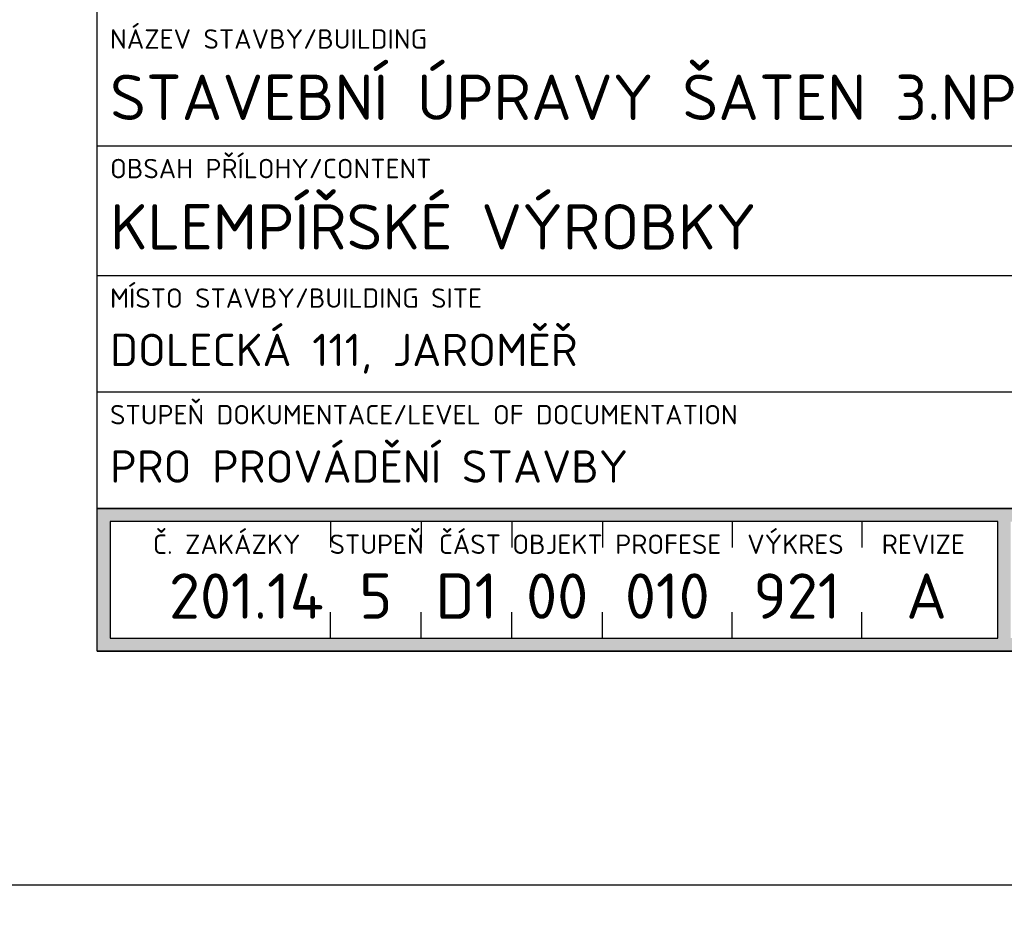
# Model space of a CAD drawing. Header units: millimetres. Extents: x -15250 to 1651995, y -140807 to 78716.
# Tile 5 of 45: x 50462 to 51222, y -98725 to -98033. Entities that reach past the tile are written whole.
import ezdxf
from ezdxf.enums import TextEntityAlignment as Align

# ---------------------------------------------------------------- set-up
doc = ezdxf.new("R2010")
doc.units = ezdxf.units.MM
doc.header["$LTSCALE"] = 100
doc.layers.add('030-PBR popis', color=12, linetype='Continuous', lineweight=9)
doc.styles.add('ISOCPEUB_10', font='isocpeur.ttf')
doc.styles.add('ISOCPEUR', font='isocpeur.ttf')
doc.styles.add('ISOCPEUR_10', font='isocpeur.ttf')

# ---------------------------------------------------------------- blocks, each defined once
blk = doc.blocks.new('RAZITKO-KCC')
h = blk.add_hatch(color=256)
h.paths.add_polyline_path([(-69.5, 10), (-69.5, 1), (-21, 1), (-21, 10)], flags=16)
h.paths.add_polyline_path([(-70.5, 10), (-139, 10), (-139, 1), (-70.5, 1)], flags=16)
h.paths.add_polyline_path([(-140, 11), (-20, 11), (-20, 0), (-140, 0)])
for p, q in [((-140, 0), (-140, 76)), ((-140, 39), (0, 39)), ((-140, 29), (0, 29)), ((-20, 20), (-140, 20)), ((-20, 11), (-140, 11)), ((-140, 11), (-20, 11)), ((-140, 0), (-140, 11)), ((-70.5, 10), (-139, 10)), ((-139, 10), (-139, 1)), ((-122, 10), (-122, 8)), ((-115, 10), (-115, 8)), ((-108, 10), (-108, 8)), ((-101, 10), (-101, 8)), ((-91, 10), (-91, 8)), ((-81, 10), (-81, 8)), ((-70.5, 1), (-70.5, 10)), ((-122, 1), (-122, 3)), ((-115, 1), (-115, 3)), ((-108, 1), (-108, 3)), ((-101, 1), (-101, 3)), ((-91, 1), (-91, 3)), ((-81, 1), (-81, 3)), ((-139, 1), (-70.5, 1)), ((-140, 0), (0, 0)), ((-20, 0), (-140, 0))]:
    blk.add_line(p, q)
at = {"style": 'ISOCPEUR_10'}
for s, p in [('NÁZEV STAVBY/BUILDING', (-139, 46.5)), ('OBSAH PŘÍLOHY/CONTENT', (-139, 36.5)), ('MÍSTO STAVBY/BUILDING SITE', (-139, 26.5)), ('STUPEŇ DOKUMENTACE/LEVEL OF DOCUMENTATION', (-139, 17.5))]:
    blk.add_text(s, height=1.5, dxfattribs=at).set_placement(p)
for s, p in [('Č. ZAKÁZKY', (-130, 7.5)), ('STUPEŇ', (-118.43, 7.5)), ('ČÁST', (-111.232, 7.5)), ('VÝKRES', (-86.118, 7.5)), ('OBJEKT', (-104.476, 7.5)), ('PROFESE', (-95.931, 7.5)), ('REVIZE', (-76.25, 7.5))]:
    blk.add_text(s, height=1.5, dxfattribs=at).set_placement(p, align=Align.CENTER)
at = {"color": 3}
for tag, p, height, style in [('INVESTOR_jméno', (-130.18, 85.973), 2.5, 'ISOCPEUR_10'), ('INVESTOR_ulice', (-130.18, 82.294), 2.5, 'ISOCPEUR_10'), ('INVESTOR_město', (-130.18, 78.63), 2.5, 'ISOCPEUR_10'), ('HLAVNÍ_INŽENÝR_PROJEKTU', (-69, 69), 2.5, 'ISOCPEUR_10'), ('PROFESE', (-139, 69), 2.5, 'ISOCPEUR_10'), ('ZODPOVĚDNÝ_PROJEKTANT_PROFESE', (-69, 60), 2.5, 'ISOCPEUR_10'), ('ZPRACOVATEL_PROFESE_jméno', (-139, 60), 2.5, 'ISOCPEUR_10'), ('ZPRACOVATEL_PROFESE_ulice', (-139, 55.5), 2.5, 'ISOCPEUR_10'), ('ZPRACOVATEL_PROFESE_město', (-139, 51), 2.5, 'ISOCPEUR_10'), ('VYPRACOVAL', (-69, 51), 2.5, 'ISOCPEUR_10'), ('ARCHIV', (-19, 31), 2.5, 'ISOCPEUR_10'), ('MISTO_STAVBY', (-139, 22), 2.5, 'ISOCPEUR_10'), ('MĚŘÍTKO', (-48.5, 13), 2.5, 'ISOCPEUR_10'), ('FORMÁT', (-30.5, 13), 2.5, 'ISOCPEUR_10'), ('STUPEŇ_DOKUMENTACE', (-139, 13), 2, 'ISOCPEUR_10'), ('DATUM', (-69, 13), 2.5, 'ISOCPEUR_10'), ('OBJEKT', (-69, 2.5), 3.5, 'ISOCPEUB_10')]:
    blk.add_attdef(tag, p, '', height=height, dxfattribs=dict(at, style=style))
at = {"color": 3, "linetype": 'ByBlock', "style": 'ISOCPEUB_10'}
for tag, p in [('NÁZEV_STAVBY', (-139, 41)), ('OBSAH_PŘÍLOHY', (-139, 31))]:
    blk.add_attdef(tag, p, '', height=3.5, dxfattribs=at)
blk.add_attdef('Č_PŘÍLOHY-č_zakázky', text='', height=3.5, dxfattribs=at).set_placement((-122.5, 2.5), align=Align.RIGHT)
for tag, p in [('Č_PŘÍLOHY-stupeň_dokumentace', (-118.5, 2.5)), ('Č_PŘÍLOHY-část_dokumentace', (-111.5, 2.5)), ('Č_PŘÍLOHY-objekt', (-104.5, 2.5)), ('Č_PŘÍLOHY-profese', (-96, 2.5)), ('Č_PŘÍLOHY-výkres', (-86, 2.5)), ('Č_PŘÍLOHY-revize', (-76, 2.5))]:
    blk.add_attdef(tag, text='', height=3.5, dxfattribs=at).set_placement(p, align=Align.CENTER)
at = {"color": 3, "style": 'ISOCPEUR_10'}
blk.add_attdef('OBJEKT_UPŘESNĚNÍ', text='', height=2.5, dxfattribs=at).set_placement((-22, 2.5), align=Align.RIGHT)

msp = doc.modelspace()

# ---------------------------------------------------------------- linework, layer by layer
msp.add_lwpolyline([(50001.96, -95730.63), (50001.96, -98700.63), (52101.96, -98700.63), (52101.96, -95730.63)], close=True)

# ---------------------------------------------------------------- block references
ref = msp.add_blockref('RAZITKO-KCC', (51921.81, -98520.34), dxfattribs=dict(xscale=10, yscale=10, zscale=10))
ref.add_attrib('Č_PŘÍLOHY-revize', 'A', dxfattribs={"color": 3, "linetype": 'ByBlock', "height": 35, "style": 'ISOCPEUB_10'}).set_placement((51161.81, -98495.34), align=Align.CENTER)
ref.add_attrib('Č_PŘÍLOHY-výkres', '921', dxfattribs={"color": 3, "linetype": 'ByBlock', "height": 35, "style": 'ISOCPEUB_10'}).set_placement((51061.81, -98495.34), align=Align.CENTER)
ref.add_attrib('Č_PŘÍLOHY-profese', '010', dxfattribs={"color": 3, "linetype": 'ByBlock', "height": 35, "style": 'ISOCPEUB_10'}).set_placement((50961.81, -98495.34), align=Align.CENTER)
ref.add_attrib('Č_PŘÍLOHY-objekt', '00', dxfattribs={"color": 3, "linetype": 'ByBlock', "height": 35, "style": 'ISOCPEUB_10'}).set_placement((50876.81, -98495.34), align=Align.CENTER)
ref.add_attrib('Č_PŘÍLOHY-část_dokumentace', 'D1', dxfattribs={"color": 3, "linetype": 'ByBlock', "height": 35, "style": 'ISOCPEUB_10'}).set_placement((50806.81, -98495.34), align=Align.CENTER)
ref.add_attrib('Č_PŘÍLOHY-stupeň_dokumentace', '5', dxfattribs={"color": 3, "linetype": 'ByBlock', "height": 35, "style": 'ISOCPEUB_10'}).set_placement((50736.81, -98495.34), align=Align.CENTER)
ref.add_attrib('Č_PŘÍLOHY-č_zakázky', '201.14', dxfattribs={"color": 3, "linetype": 'ByBlock', "height": 35, "style": 'ISOCPEUB_10'}).set_placement((50696.81, -98495.34), align=Align.RIGHT)
ref.add_attrib('STUPEŇ_DOKUMENTACE', 'PRO PROVÁDĚNÍ STAVBY', (50531.81, -98390.34), dxfattribs={"color": 3, "height": 25, "style": 'ISOCPEUR_10'})
ref.add_attrib('MISTO_STAVBY', 'DOLECKÁ 111, JAROMĚŘ', (50531.81, -98300.34), dxfattribs={"color": 3, "height": 25, "style": 'ISOCPEUR_10'})
ref.add_attrib('OBSAH_PŘÍLOHY', 'KLEMPÍŘSKÉ VÝROBKY', (50531.81, -98210.34), dxfattribs={"color": 3, "linetype": 'ByBlock', "height": 35, "style": 'ISOCPEUB_10'})
ref.add_attrib('NÁZEV_STAVBY', 'STAVEBNÍ ÚPRAVY ŠATEN 3.NP', (50531.81, -98110.34), dxfattribs={"color": 3, "linetype": 'ByBlock', "height": 35, "style": 'ISOCPEUB_10'})

# ---------------------------------------------------------------- texts
at = {"layer": '030-PBR popis', "color": 7, "linetype": 'ByBlock', "insert": (48045.2, -33900), "char_height": 400, "attachment_point": 1, "line_spacing_factor": 1.8, "style": 'ISOCPEUR'}
msp.add_mtext_dynamic_manual_height_columns('{\\H2x;LEGENDA PO - PBŘ:}\\P\\pl4000;HRANICE POŽÁRNÍHO ÚSEKU\\PEPS SE SAMOČINNÝMI A TLAČÍTKOVÝMI HLÁSIČI VIZ. PROJEKT EPS\\PNOUZOVÉ OSVĚTLENÍ\\PPŘENOSNÉ HASICÍ PŘÍSTROJE (SPECIFIKACE DLE POŽÁRNÍ ZPRÁVY)\\PVNITŘNÍ POŽÁRNÍ HYDRANTOVÁ SKŘÍŇ (BÍLÁ; PHP, D 30 m, EPS)\\PVÝCHOD NA VOLNÉ PROSTRANSTVÍ\\PSMĚR ÚNIKU (DOPLNĚNÝ O POČET UNIKAJÍCÍCH OSOB) \\PAKUSTICKÉ POPLACHOVÉ ZAŘÍZENÍ\\POZNAČENÍ POŽÁRNÍHO ÚSEKU\\PNEJNIŽŠÍ POŽADOVANÁ POŽÁRNÍ ODOLNOST VODOROVNÉ KONSTRUKCE\\PNEJNIŽŠÍ POŽADOVANÁ POŽÁRNÍ ODOLNOST SVISLÉ KONSTRUKCE\\PNEJNIŽŠÍ POŽADOVANÁ POŽÁRNÍ ODOLNOST POŽÁRNÍHO UZÁVĚRU', width=26908.9543, gutter_width=2000, heights=[0], dxfattribs=at)

doc.saveas('drawing.dxf')
